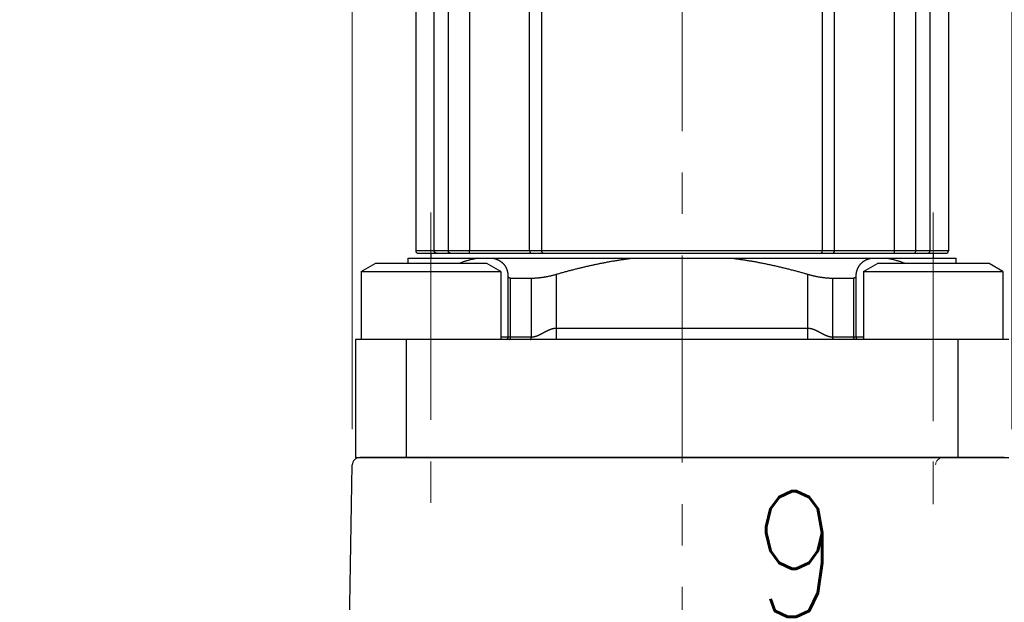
# Model space of a CAD drawing. Header units: millimetres. Extents: x 0 to 594, y 0 to 420.
# Tile 112 of 132: x 490 to 529, y 232 to 255. Entities that reach past the tile are written whole.
import ezdxf

# ---------------------------------------------------------------- set-up
doc = ezdxf.new("R2010")
doc.units = ezdxf.units.MM
doc.header["$LTSCALE"] = 0.257233
doc.linetypes.add('CENTER', pattern=[50.8, 31.75, -6.35, 6.35, -6.35])
doc.linetypes.add('DOTSX', pattern=[6.35, 3.175, -3.175])
doc.layers.add('NoLayerName_001', color=7, linetype='Continuous')
doc.styles.get("Standard").update_dxf_attribs({"font": 'txt', "bigfont": 'extfont2'})
doc.dimstyles.get("Standard").update_dxf_attribs({"dimtxt": 2.5, "dimasz": 2.5, "dimexe": 1, "dimexo": 1, "dimtad": 1, "dimdec": 3, "dimzin": 0, "dimdsep": 46, "dimtxsty": 'Standard', "dimcen": 2.5, "dimadec": 3, "dimazin": 0, "dimtfac": 0.75, "dimtdec": 3, "dimtmove": 0, "dimatfit": 3, "dimfxl": 1, "dimarcsym": 0})

# ---------------------------------------------------------------- blocks, each defined once
blk = doc.blocks.new('_OPEN30')
at = {"color": 0, "linetype": 'ByBlock', "lineweight": -2}
for p, q in [((-1, 0.267949), (0, 0)), ((0, 0), (-1, -0.267949)), ((0, 0), (-1, 0))]:
    blk.add_line(p, q, dxfattribs=at)
blk = doc.blocks.new('*D32')
at = {"layer": 'Defpoints', "color": 0}
for p in [(508.651, 270.051), (486.341, 223.952), (500.451, 223.952)]:
    blk.add_point(p, dxfattribs=at)
at = {"layer": 'NoLayerName_001', "color": 0, "linetype": 'Continuous', "lineweight": 13}
for p, q in [((507.237, 270.051), (484.927, 270.051)), ((486.341, 267.93), (486.341, 226.073)), ((499.037, 223.952), (484.927, 223.952))]:
    blk.add_line(p, q, dxfattribs=at)
at = {"layer": 'NoLayerName_001', "color": 0, "lineweight": 13, "xscale": 2.121340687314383, "yscale": 2.121340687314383, "zscale": 2.121340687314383}
for p, rotation in [((486.341, 270.051), 90), ((486.341, 223.952), 270)]:
    blk.add_blockref('_OPEN30', p, dxfattribs=dict(at, rotation=rotation))
at = {"layer": 'NoLayerName_001', "color": 0, "lineweight": 13, "insert": (482.452, 247.001), "char_height": 4.94979, "attachment_point": 5, "rotation": 90}
blk.add_mtext('\\W0.8000;４６．５', dxfattribs=at)
blk = doc.blocks.new('*D33')
at = {"layer": 'Defpoints', "color": 0}
for p in [(508.651, 270.051), (476.13, 163.952), (500.451, 163.952)]:
    blk.add_point(p, dxfattribs=at)
at = {"layer": 'NoLayerName_001', "color": 0, "linetype": 'Continuous', "lineweight": 13}
for p, q in [((507.237, 270.051), (474.716, 270.051)), ((476.13, 267.93), (476.13, 166.073)), ((499.037, 163.952), (474.716, 163.952))]:
    blk.add_line(p, q, dxfattribs=at)
at = {"layer": 'NoLayerName_001', "color": 0, "lineweight": 13, "xscale": 2.121340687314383, "yscale": 2.121340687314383, "zscale": 2.121340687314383}
for p, rotation in [((476.13, 270.051), 90), ((476.13, 163.952), 270)]:
    blk.add_blockref('_OPEN30', p, dxfattribs=dict(at, rotation=rotation))
at = {"layer": 'NoLayerName_001', "color": 0, "lineweight": 13, "insert": (472.241, 217.001), "char_height": 4.94979, "attachment_point": 5, "rotation": 90}
blk.add_mtext('\\W0.8000;１０６．５', dxfattribs=at)
blk = doc.blocks.new('*D34')
at = {"layer": 'Defpoints', "color": 0}
for p in [(525.151, 230.266), (525.151, 226.952), (516.151, 221.952)]:
    blk.add_point(p, dxfattribs=at)
at = {"layer": 'NoLayerName_001', "color": 0, "linetype": 'Continuous', "lineweight": 13}
for p, q in [((525.151, 228.366), (525.151, 231.68)), ((518.272, 230.266), (523.029, 230.266))]:
    blk.add_line(p, q, dxfattribs=at)
at = {"layer": 'NoLayerName_001', "color": 0, "lineweight": 13, "xscale": 2.121340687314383, "yscale": 2.121340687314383, "zscale": 2.121340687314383, "rotation": 180}
blk.add_blockref('_OPEN30', (516.151, 230.266), dxfattribs=at)
at = {"layer": 'NoLayerName_001', "color": 0, "lineweight": 13, "xscale": 2.121340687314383, "yscale": 2.121340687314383, "zscale": 2.121340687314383}
blk.add_blockref('_OPEN30', (525.151, 230.266), dxfattribs=at)
at = {"layer": 'NoLayerName_001', "color": 0, "lineweight": 13, "insert": (520.651, 234.155), "char_height": 4.9498, "attachment_point": 5}
blk.add_mtext('\\W0.8000;9', dxfattribs=at)
blk = doc.blocks.new('*D35')
at = {"layer": 'Defpoints', "color": 0}
for p in [(503.151, 277.576), (503.151, 237.651), (529.151, 237.651)]:
    blk.add_point(p, dxfattribs=at)
at = {"layer": 'NoLayerName_001', "color": 0, "linetype": 'Continuous', "lineweight": 13}
for p, q in [((503.151, 239.065), (503.151, 278.99)), ((529.151, 239.065), (529.151, 278.99)), ((527.029, 277.576), (505.272, 277.576))]:
    blk.add_line(p, q, dxfattribs=at)
at = {"layer": 'NoLayerName_001', "color": 0, "lineweight": 13, "xscale": 2.1213, "yscale": 2.1213, "zscale": 2.1213, "rotation": 180}
blk.add_blockref('_OPEN30', (503.151, 277.576), dxfattribs=at)
at = {"layer": 'NoLayerName_001', "color": 0, "lineweight": 13, "xscale": 2.1213, "yscale": 2.1213, "zscale": 2.1213}
blk.add_blockref('_OPEN30', (529.151, 277.576), dxfattribs=at)
at = {"layer": 'NoLayerName_001', "color": 0, "lineweight": 13, "insert": (516.151, 281.465), "char_height": 4.9497, "attachment_point": 5}
blk.add_mtext('\\W0.8000;26', dxfattribs=at)

msp = doc.modelspace()

# ---------------------------------------------------------------- linework, layer by layer
at = {"layer": 'NoLayerName_001', "color": 2, "linetype": 'CENTER', "lineweight": 13}
for p, q in [((516.1507, 272.0516), (516.1507, 221.9516)), ((506.2507, 247.6013), (506.2507, 235.9513)), ((526.0507, 247.6013), (526.0507, 235.9513)), ((526.0507, 247.5507), (526.0507, 235.9007))]:
    msp.add_line(p, q, dxfattribs=at)
at = {"layer": 'NoLayerName_001', "color": 8, "linetype": 'Continuous', "lineweight": 25}
for p, q in [((510.1359, 246.1013), (510.1359, 265.9375)), ((510.6214, 246.1013), (510.6214, 265.9375)), ((521.6801, 246.1013), (521.6801, 265.9375)), ((522.1656, 246.1013), (522.1656, 265.9375)), ((507.7737, 263.6128), (507.7737, 246.1013)), ((524.5278, 246.1013), (524.5278, 263.6128)), ((506.9318, 263.1603), (506.9318, 246.1013)), ((525.3697, 246.1013), (525.3697, 263.1603)), ((506.378, 246.1013), (506.378, 262.0821)), ((525.9235, 262.0821), (525.9235, 246.1013)), ((526.6507, 246.1013), (505.6507, 246.1013)), ((509.3893, 242.7013), (509.3893, 245.021)), ((510.2124, 242.7025), (510.2124, 245.021)), ((511.1939, 242.6013), (511.1939, 245.1728)), ((521.1076, 242.6013), (521.1076, 245.1728)), ((522.0891, 242.7013), (522.0891, 245.021)), ((522.9121, 245.021), (522.9121, 242.7013)), ((511.1939, 243.0513), (521.1076, 243.0497)), ((505.2757, 242.6013), (505.2757, 237.9513)), ((509.0007, 242.7013), (509.3011, 242.7013)), ((509.3011, 242.7013), (510.2124, 242.7025)), ((522.0891, 242.7013), (523.3007, 242.7013)), ((527.0257, 242.6013), (527.0257, 237.9513))]:
    msp.add_line(p, q, dxfattribs=at)
at = {"layer": 'NoLayerName_001', "color": 7, "linetype": 'Continuous', "lineweight": 25}
for p, q in [((505.6507, 258.6775), (505.6507, 246.1013)), ((526.6507, 258.6776), (526.6507, 246.1013)), ((505.3507, 245.8013), (526.9507, 245.8013)), ((505.3507, 245.6013), (505.3507, 245.8013)), ((505.7507, 246.0013), (526.5507, 246.0013)), ((506.2507, 246.0013), (506.2507, 245.8013)), ((526.0507, 246.0013), (526.0507, 245.8013)), ((526.9507, 245.6013), (526.9507, 245.8013)), ((503.5007, 245.2838), (504.0507, 245.6013)), ((508.4507, 245.6013), (504.0507, 245.6013)), ((509.0007, 245.2838), (508.4507, 245.6013)), ((523.3007, 245.2838), (523.8507, 245.6013)), ((528.2507, 245.6013), (523.8507, 245.6013)), ((528.8007, 245.2838), (528.2507, 245.6013)), ((503.5007, 245.2838), (509.0007, 245.2838)), ((503.5007, 245.2838), (503.5007, 242.6013)), ((509.0007, 245.2838), (509.0007, 242.6013)), ((509.3011, 242.7013), (509.3011, 245.0809)), ((509.3893, 245.021), (510.2124, 245.021)), ((522.0891, 245.021), (522.9121, 245.021)), ((523.0004, 245.0809), (523.0004, 242.7013)), ((523.3007, 245.2838), (528.8007, 245.2838)), ((523.3007, 245.2838), (523.3007, 242.6013)), ((528.8007, 245.2838), (528.8007, 242.6013)), ((503.2757, 242.6013), (503.2757, 237.9513)), ((529.0257, 242.6013), (503.2757, 242.6013)), ((503.2757, 237.9513), (529.0257, 237.9513)), ((503.4456, 237.9513), (528.8559, 237.9513)), ((528.8507, 237.9513), (503.4507, 237.9513)), ((502.9292, 225.2568), (503.1456, 237.6565))]:
    msp.add_line(p, q, dxfattribs=at)
for centre, radius, start, end in [((505.7507, 246.1013), 0.1, 180, 270), ((526.5507, 246.1013), 0.1, 270, 0), ((509.2011, 242.7013), 0.1, 270.00128, 0.00128), ((523.1004, 242.7013), 0.1, 179.99872, 269.99872), ((503.4456, 237.6513), 0.3, 90, 179)]:
    msp.add_arc(centre, radius, start, end, dxfattribs=at)
at = {"layer": 'NoLayerName_001', "color": 8, "linetype": 'Continuous', "lineweight": 25}
for centre, start, end in [((510.2358, 246.1013), 179.97872, 270.01426), ((522.0656, 246.1013), 269.98574, 0.02128)]:
    msp.add_arc(centre, 0.1, start, end, dxfattribs=at)
at = {"layer": 'NoLayerName_001', "color": 1, "linetype": 'DOTSX', "lineweight": 13}
msp.add_arc((526.4456, 237.6513), 0.3, 90, 179, dxfattribs=at)
at = {"layer": 'NoLayerName_001', "color": 8, "linetype": 'Continuous', "lineweight": 25}
for points, knots in [([(506.4689, 246.0013), (506.467, 246.0014), (506.463, 246.0014), (506.4571, 246.0021), (506.4512, 246.0032), (506.4454, 246.0047), (506.4398, 246.0066), (506.4343, 246.0088), (506.4289, 246.0114), (506.4238, 246.0144), (506.4188, 246.0177), (506.4141, 246.0214), (506.4097, 246.0253), (506.4055, 246.0296), (506.4015, 246.0341), (506.3979, 246.0389), (506.3945, 246.0439), (506.3915, 246.0492), (506.3887, 246.0546), (506.3862, 246.0601), (506.3841, 246.0658), (506.3822, 246.0716), (506.3807, 246.0775), (506.3795, 246.0834), (506.3787, 246.0894), (506.3781, 246.0953), (506.3781, 246.0993), (506.378, 246.1013)], [0, 0, 0, 0, 0.0059204, 0.01186169, 0.0178195, 0.02378731, 0.02975713, 0.03572013, 0.04167, 0.04761151, 0.05355165, 0.05949668, 0.06545236, 0.07142414, 0.0774171, 0.08343377, 0.08947355, 0.09553366, 0.10160956, 0.10769524, 0.11378361, 0.1198668, 0.12593649, 0.13198422, 0.13800168, 0.14398107, 0.1499154, 0.1499154, 0.1499154, 0.1499154]), ([(507.0176, 246.0013), (507.0156, 246.0014), (507.0118, 246.0014), (507.006, 246.0022), (507.0003, 246.0033), (506.9947, 246.0049), (506.9892, 246.0069), (506.9839, 246.0093), (506.9788, 246.012), (506.9739, 246.0151), (506.9693, 246.0186), (506.9648, 246.0223), (506.9607, 246.0264), (506.9568, 246.0307), (506.9531, 246.0352), (506.9498, 246.04), (506.9467, 246.045), (506.9439, 246.0502), (506.9414, 246.0556), (506.9391, 246.0611), (506.9372, 246.0667), (506.9355, 246.0723), (506.9342, 246.0781), (506.9331, 246.0839), (506.9324, 246.0897), (506.9319, 246.0955), (506.9319, 246.0994), (506.9318, 246.1013)], [0, 0, 0, 0, 0.00577, 0.01156307, 0.01737467, 0.02319712, 0.02902059, 0.03483398, 0.04063164, 0.04642158, 0.05221194, 0.0580088, 0.06381649, 0.06963784, 0.07547501, 0.08133055, 0.08720518, 0.09309747, 0.09900424, 0.10492079, 0.11084117, 0.11675851, 0.12266521, 0.12855325, 0.13441438, 0.14024038, 0.14602334, 0.14602334, 0.14602334, 0.14602334]), ([(507.7753, 246.0013), (507.7752, 246.0019), (507.775, 246.0031), (507.7749, 246.0049), (507.7748, 246.0067), (507.7747, 246.0085), (507.7746, 246.0103), (507.7746, 246.0121), (507.7745, 246.014), (507.7745, 246.017), (507.7744, 246.0213), (507.7743, 246.0261), (507.7742, 246.0304), (507.7741, 246.0346), (507.7741, 246.0401), (507.774, 246.0473), (507.7739, 246.0558), (507.7738, 246.0655), (507.7738, 246.0758), (507.7737, 246.0873), (507.7737, 246.0958), (507.7737, 246.1007), (507.7737, 246.1013)], [0, 0, 0, 0, 0.00182946, 0.00360138, 0.00547013, 0.00727439, 0.00907346, 0.01088559, 0.01270702, 0.01453382, 0.02001037, 0.02546518, 0.02909785, 0.03273293, 0.03819014, 0.04546926, 0.05456506, 0.06365912, 0.07457288, 0.08548741, 0.0982211, 0.10004015, 0.10004015, 0.10004015, 0.10004015]), ([(510.6728, 246.0013), (510.6715, 246.0014), (510.6688, 246.0015), (510.6648, 246.0025), (510.661, 246.004), (510.6573, 246.006), (510.6539, 246.0083), (510.6507, 246.0109), (510.6478, 246.0138), (510.6451, 246.0169), (510.6426, 246.0201), (510.6404, 246.0235), (510.6383, 246.027), (510.6364, 246.0306), (510.6347, 246.0343), (510.633, 246.038), (510.6315, 246.0417), (510.6301, 246.0455), (510.6289, 246.0494), (510.6277, 246.0533), (510.6267, 246.0572), (510.6257, 246.0611), (510.6249, 246.0651), (510.6241, 246.0691), (510.6235, 246.0731), (510.6229, 246.0771), (510.6224, 246.0811), (510.6221, 246.0851), (510.6218, 246.0892), (510.6216, 246.0932), (510.6214, 246.0973), (510.6214, 246.0999), (510.6214, 246.1013)], [0, 0, 0, 0, 0.00403818, 0.00811031, 0.0122319, 0.01638923, 0.02054735, 0.02466384, 0.02874268, 0.03280585, 0.03686729, 0.04093343, 0.04500426, 0.04907426, 0.05313626, 0.05719129, 0.06124216, 0.06529102, 0.06933942, 0.07338828, 0.07743799, 0.08148841, 0.08553896, 0.08958926, 0.09363936, 0.09768922, 0.10173871, 0.10578757, 0.10983546, 0.11388192, 0.11792645, 0.12196841, 0.12196841, 0.12196841, 0.12196841]), ([(521.6287, 246.0013), (521.63, 246.0014), (521.6327, 246.0015), (521.6367, 246.0025), (521.6405, 246.004), (521.6442, 246.006), (521.6476, 246.0083), (521.6508, 246.0109), (521.6537, 246.0138), (521.6564, 246.0169), (521.6589, 246.0201), (521.6611, 246.0235), (521.6632, 246.027), (521.6651, 246.0306), (521.6668, 246.0343), (521.6685, 246.038), (521.67, 246.0417), (521.6714, 246.0455), (521.6726, 246.0494), (521.6738, 246.0533), (521.6748, 246.0572), (521.6758, 246.0611), (521.6766, 246.0651), (521.6773, 246.0691), (521.678, 246.0731), (521.6786, 246.0771), (521.679, 246.0811), (521.6794, 246.0851), (521.6797, 246.0892), (521.6799, 246.0932), (521.6801, 246.0973), (521.6801, 246.0999), (521.6801, 246.1013)], [0, 0, 0, 0, 0.00403818, 0.00811031, 0.0122319, 0.01638923, 0.02054735, 0.02466384, 0.02874268, 0.03280585, 0.03686729, 0.04093343, 0.04500426, 0.04907426, 0.05313626, 0.05719129, 0.06124216, 0.06529102, 0.06933942, 0.07338828, 0.07743799, 0.08148841, 0.08553896, 0.08958926, 0.09363936, 0.09768922, 0.10173871, 0.10578757, 0.10983546, 0.11388192, 0.11792645, 0.12196841, 0.12196841, 0.12196841, 0.12196841]), ([(524.5262, 246.0013), (524.5263, 246.0019), (524.5265, 246.0031), (524.5266, 246.0049), (524.5267, 246.0067), (524.5268, 246.0085), (524.5269, 246.0103), (524.5269, 246.0121), (524.527, 246.014), (524.527, 246.017), (524.5271, 246.0213), (524.5272, 246.0261), (524.5273, 246.0304), (524.5274, 246.0346), (524.5274, 246.0401), (524.5275, 246.0473), (524.5276, 246.0558), (524.5277, 246.0655), (524.5277, 246.0758), (524.5277, 246.0873), (524.5278, 246.0958), (524.5278, 246.1007), (524.5278, 246.1013)], [0, 0, 0, 0, 0.00182946, 0.00360138, 0.00547013, 0.00727439, 0.00907346, 0.01088559, 0.01270702, 0.01453382, 0.02001037, 0.02546518, 0.02909785, 0.03273293, 0.03819014, 0.04546926, 0.05456506, 0.06365912, 0.07457288, 0.08548741, 0.0982211, 0.10004015, 0.10004015, 0.10004015, 0.10004015]), ([(525.2839, 246.0013), (525.2859, 246.0014), (525.2897, 246.0014), (525.2955, 246.0022), (525.3012, 246.0033), (525.3068, 246.0049), (525.3122, 246.0069), (525.3176, 246.0093), (525.3227, 246.012), (525.3276, 246.0151), (525.3322, 246.0186), (525.3367, 246.0223), (525.3408, 246.0264), (525.3447, 246.0307), (525.3484, 246.0352), (525.3517, 246.04), (525.3548, 246.045), (525.3576, 246.0502), (525.3601, 246.0556), (525.3624, 246.0611), (525.3643, 246.0667), (525.366, 246.0723), (525.3673, 246.0781), (525.3684, 246.0839), (525.3691, 246.0897), (525.3696, 246.0955), (525.3696, 246.0994), (525.3697, 246.1013)], [0, 0, 0, 0, 0.00577, 0.01156307, 0.01737467, 0.02319712, 0.02902059, 0.03483398, 0.04063164, 0.04642158, 0.05221194, 0.0580088, 0.06381649, 0.06963784, 0.07547501, 0.08133055, 0.08720518, 0.09309747, 0.09900424, 0.10492079, 0.11084117, 0.11675851, 0.12266521, 0.12855325, 0.13441438, 0.14024038, 0.14602334, 0.14602334, 0.14602334, 0.14602334]), ([(525.8326, 246.0013), (525.8345, 246.0014), (525.8385, 246.0014), (525.8444, 246.0021), (525.8503, 246.0032), (525.856, 246.0047), (525.8617, 246.0066), (525.8672, 246.0088), (525.8726, 246.0114), (525.8777, 246.0144), (525.8827, 246.0177), (525.8874, 246.0214), (525.8918, 246.0253), (525.896, 246.0296), (525.9, 246.0341), (525.9036, 246.0389), (525.907, 246.0439), (525.91, 246.0492), (525.9128, 246.0546), (525.9153, 246.0601), (525.9174, 246.0658), (525.9193, 246.0716), (525.9208, 246.0775), (525.922, 246.0834), (525.9228, 246.0894), (525.9234, 246.0953), (525.9234, 246.0993), (525.9235, 246.1013)], [0, 0, 0, 0, 0.0059204, 0.01186169, 0.0178195, 0.02378731, 0.02975713, 0.03572013, 0.04167, 0.04761151, 0.05355165, 0.05949668, 0.06545236, 0.07142414, 0.0774171, 0.08343377, 0.08947355, 0.09553366, 0.10160956, 0.10769524, 0.11378361, 0.1198668, 0.12593649, 0.13198422, 0.13800168, 0.14398107, 0.1499154, 0.1499154, 0.1499154, 0.1499154]), ([(510.2124, 242.7025), (510.2202, 242.7027), (510.2357, 242.7028), (510.259, 242.7047), (510.2823, 242.7075), (510.3054, 242.7114), (510.3284, 242.7161), (510.3512, 242.7218), (510.3739, 242.7282), (510.3964, 242.7353), (510.4187, 242.743), (510.4408, 242.7513), (510.4626, 242.76), (510.4841, 242.7692), (510.5055, 242.7787), (510.5266, 242.7886), (510.5476, 242.7987), (510.5685, 242.8091), (510.5893, 242.8197), (510.61, 242.8305), (510.6306, 242.8414), (510.6718, 242.8634), (510.7128, 242.8858), (510.754, 242.9078), (510.7747, 242.9187), (510.7954, 242.9294), (510.8162, 242.94), (510.8371, 242.9504), (510.8582, 242.9605), (510.8793, 242.9704), (510.9007, 242.9799), (510.9222, 242.9891), (510.9438, 242.9978), (510.9657, 243.0061), (510.9877, 243.0139), (511.0099, 243.0211), (511.0323, 243.0277), (511.055, 243.0336), (511.0778, 243.0388), (511.1008, 243.0433), (511.1163, 243.0454), (511.124, 243.0466)], [0, 0, 0, 0, 0.02333968, 0.04669016, 0.07007615, 0.09351197, 0.11700242, 0.14054363, 0.16412398, 0.18772489, 0.21132164, 0.23488408, 0.2583783, 0.28179538, 0.30515706, 0.32848423, 0.35179536, 0.37510677, 0.39843121, 0.42177007, 0.44512019, 0.46847771, 0.56190012, 0.5852466, 0.60859184, 0.63193813, 0.65528836, 0.67864255, 0.70199774, 0.72535222, 0.74870601, 0.77206105, 0.79542079, 0.81878386, 0.84214751, 0.86551268, 0.88888452, 0.91227277, 0.9356876, 0.95911553, 0.98253729, 0.98253729, 0.98253729, 0.98253729]), ([(511.124, 243.0466), (511.1318, 243.0474), (511.1472, 243.0494), (511.1706, 243.051), (511.1862, 243.0511), (511.1939, 243.0513)], [0, 0, 0, 0, 0.02340265, 0.046780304, 0.070134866, 0.070134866, 0.070134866, 0.070134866]), ([(521.1076, 243.0497), (521.1153, 243.0495), (521.1309, 243.0494), (521.1542, 243.0477), (521.1775, 243.0451), (521.2006, 243.0415), (521.2236, 243.037), (521.2465, 243.0318), (521.2691, 243.0257), (521.2915, 243.019), (521.3136, 243.0117), (521.3356, 243.0038), (521.3574, 242.9954), (521.379, 242.9865), (521.4005, 242.9773), (521.4217, 242.9676), (521.4429, 242.9577), (521.4639, 242.9475), (521.4847, 242.937), (521.5055, 242.9264), (521.5262, 242.9156), (521.5469, 242.9047), (521.588, 242.8827), (521.6291, 242.8604), (521.6703, 242.8385), (521.691, 242.8277), (521.7118, 242.817), (521.7326, 242.8065), (521.7535, 242.7962), (521.7746, 242.7862), (521.7958, 242.7765), (521.8172, 242.7671), (521.8388, 242.758), (521.8606, 242.7494), (521.8827, 242.7413), (521.905, 242.7337), (521.9275, 242.7267), (521.9502, 242.7203), (521.9731, 242.7148), (521.9961, 242.71), (522.0116, 242.7077), (522.0193, 242.7064)], [0, 0, 0, 0, 0.02335076, 0.0467256, 0.07012624, 0.09354642, 0.11697261, 0.14038483, 0.16376929, 0.18713691, 0.21049799, 0.23385784, 0.25721729, 0.2805732, 0.30392393, 0.32727311, 0.3506228, 0.37397314, 0.39732255, 0.42066821, 0.44401009, 0.46735096, 0.49069304, 0.58409848, 0.60745201, 0.63079812, 0.65413299, 0.67745357, 0.70076134, 0.72406899, 0.74739261, 0.77075028, 0.79416226, 0.81764939, 0.8412027, 0.86478905, 0.88837906, 0.91194865, 0.93547977, 0.95896116, 0.98238921, 0.98238921, 0.98238921, 0.98238921]), ([(509.3335, 242.6013), (509.3348, 242.6014), (509.3376, 242.6015), (509.3417, 242.6024), (509.3457, 242.6037), (509.3495, 242.6055), (509.3532, 242.6077), (509.3566, 242.6101), (509.3598, 242.6129), (509.3627, 242.6159), (509.3654, 242.619), (509.3679, 242.6224), (509.3702, 242.6258), (509.3724, 242.6294), (509.3743, 242.6331), (509.3762, 242.6368), (509.3779, 242.6406), (509.3794, 242.6444), (509.3809, 242.6483), (509.3822, 242.6523), (509.3834, 242.6562), (509.3844, 242.6602), (509.3854, 242.6643), (509.3862, 242.6683), (509.387, 242.6724), (509.3876, 242.6765), (509.3882, 242.6806), (509.3886, 242.6847), (509.3889, 242.6889), (509.3892, 242.693), (509.3893, 242.6972), (509.3893, 242.6999), (509.3893, 242.7013)], [0, 0, 0, 0, 0.00413911, 0.00830842, 0.01251632, 0.01675238, 0.02099215, 0.02520282, 0.02937869, 0.03353967, 0.03769937, 0.04186442, 0.0460353, 0.05020721, 0.05437182, 0.05852747, 0.06267742, 0.06682431, 0.07097007, 0.07511596, 0.07926263, 0.08341014, 0.08755798, 0.09170569, 0.09585332, 0.10000087, 0.10414813, 0.10829479, 0.11244038, 0.11658427, 0.12072575, 0.12486397, 0.12486397, 0.12486397, 0.12486397]), ([(510.1627, 242.6013), (510.1639, 242.6014), (510.1662, 242.6014), (510.1696, 242.6023), (510.173, 242.6035), (510.1761, 242.6051), (510.1792, 242.607), (510.182, 242.6091), (510.1846, 242.6115), (510.187, 242.614), (510.1891, 242.6167), (510.1912, 242.6195), (510.1931, 242.6224), (510.1949, 242.6254), (510.1966, 242.6284), (510.1982, 242.6315), (510.1996, 242.6347), (510.201, 242.6379), (510.2023, 242.6411), (510.2034, 242.6444), (510.2045, 242.6477), (510.2055, 242.651), (510.2064, 242.6543), (510.2073, 242.6577), (510.2081, 242.6611), (510.2088, 242.6645), (510.2094, 242.6679), (510.21, 242.6714), (510.2105, 242.6748), (510.211, 242.6782), (510.2113, 242.6817), (510.2117, 242.6851), (510.2119, 242.6886), (510.2121, 242.6921), (510.2123, 242.6955), (510.2124, 242.699), (510.2124, 242.7013), (510.2124, 242.7025)], [0, 0, 0, 0, 0.00346627, 0.00696127, 0.0104963, 0.01406285, 0.01763764, 0.02118704, 0.02468669, 0.02815563, 0.03161392, 0.03507343, 0.03853836, 0.04200844, 0.04548178, 0.04895522, 0.0524264, 0.05589666, 0.05936746, 0.06283979, 0.06631418, 0.06979076, 0.07326927, 0.07674907, 0.0802292, 0.08370838, 0.08718566, 0.09066119, 0.09413522, 0.09760796, 0.10107957, 0.10455018, 0.10801985, 0.11148864, 0.11495654, 0.11842352, 0.12188949, 0.12188949, 0.12188949, 0.12188949]), ([(522.0193, 242.7064), (522.027, 242.7055), (522.0425, 242.7034), (522.0658, 242.7016), (522.0813, 242.7015), (522.0891, 242.7013)], [0, 0, 0, 0, 0.023379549, 0.046724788, 0.070060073, 0.070060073, 0.070060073, 0.070060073]), ([(522.1382, 242.6013), (522.137, 242.6014), (522.1347, 242.6014), (522.1313, 242.6021), (522.128, 242.6032), (522.1248, 242.6048), (522.1218, 242.6066), (522.119, 242.6087), (522.1164, 242.6111), (522.114, 242.6136), (522.1118, 242.6162), (522.1098, 242.619), (522.1079, 242.6219), (522.1061, 242.6248), (522.1044, 242.6278), (522.1029, 242.6309), (522.1014, 242.634), (522.1001, 242.6372), (522.0988, 242.6404), (522.0977, 242.6436), (522.0966, 242.6469), (522.0956, 242.6502), (522.0947, 242.6535), (522.0939, 242.6569), (522.0932, 242.6603), (522.0925, 242.6636), (522.0919, 242.667), (522.0913, 242.6704), (522.0908, 242.6738), (522.0904, 242.6773), (522.09, 242.6807), (522.0897, 242.6841), (522.0895, 242.6875), (522.0893, 242.691), (522.0892, 242.6944), (522.0891, 242.6979), (522.0891, 242.7001), (522.0891, 242.7013)], [0, 0, 0, 0, 0.00343752, 0.00690556, 0.01041541, 0.01395752, 0.0175071, 0.02102881, 0.02449886, 0.02793828, 0.03136764, 0.03479858, 0.03823484, 0.04167612, 0.0451205, 0.04856477, 0.05200673, 0.05544785, 0.05888963, 0.06233305, 0.06577866, 0.06922657, 0.07267648, 0.07612772, 0.07957928, 0.08302983, 0.08647839, 0.08992513, 0.0933703, 0.09681411, 0.10025673, 0.1036983, 0.1071389, 0.11057858, 0.11401735, 0.1174552, 0.12089206, 0.12089206, 0.12089206, 0.12089206]), ([(522.968, 242.6013), (522.9666, 242.6014), (522.9639, 242.6015), (522.9598, 242.6024), (522.9558, 242.6037), (522.952, 242.6055), (522.9483, 242.6077), (522.9449, 242.6101), (522.9417, 242.6129), (522.9388, 242.6159), (522.9361, 242.619), (522.9336, 242.6224), (522.9313, 242.6258), (522.9291, 242.6294), (522.9272, 242.6331), (522.9253, 242.6368), (522.9236, 242.6406), (522.922, 242.6444), (522.9206, 242.6483), (522.9193, 242.6523), (522.9181, 242.6562), (522.9171, 242.6602), (522.9161, 242.6643), (522.9152, 242.6683), (522.9145, 242.6724), (522.9139, 242.6765), (522.9133, 242.6806), (522.9129, 242.6847), (522.9126, 242.6889), (522.9123, 242.693), (522.9122, 242.6972), (522.9122, 242.6999), (522.9121, 242.7013)], [0, 0, 0, 0, 0.00413911, 0.00830842, 0.01251632, 0.01675238, 0.02099215, 0.02520282, 0.0293787, 0.03353967, 0.03769937, 0.04186442, 0.0460353, 0.05020721, 0.05437182, 0.05852747, 0.06267742, 0.06682431, 0.07097006, 0.07511596, 0.07926263, 0.08341013, 0.08755798, 0.09170569, 0.09585332, 0.10000086, 0.10414813, 0.10829479, 0.11244037, 0.11658427, 0.12072575, 0.12486397, 0.12486397, 0.12486397, 0.12486397])]:
    msp.add_open_spline(points, degree=3, knots=knots, dxfattribs=at)
at = {"layer": 'NoLayerName_001', "color": 7, "linetype": 'Continuous', "lineweight": 25}
for points, knots in [([(508.0971, 245.8013), (508.0755, 245.7978), (508.0324, 245.7911), (507.9681, 245.7788), (507.904, 245.7652), (507.8402, 245.7503), (507.7766, 245.7341), (507.7134, 245.7168), (507.6505, 245.6984), (507.5879, 245.679), (507.5257, 245.6586), (507.4637, 245.6374), (507.4099, 245.6182), (507.3769, 245.6059), (507.3644, 245.6013)], [0, 0, 0, 0, 0.06547203, 0.13096058, 0.19647138, 0.26200409, 0.32755272, 0.39310605, 0.45864806, 0.52416761, 0.58967079, 0.65516432, 0.72065302, 0.76085834, 0.76085834, 0.76085834, 0.76085834]), ([(508.73, 245.7899), (508.7216, 245.7919), (508.7048, 245.7961), (508.6878, 245.7995), (508.6793, 245.8013)], [0, 0, 0, 0, 0.02602599, 0.05199881, 0.05199881, 0.05199881, 0.05199881]), ([(509.3011, 245.0809), (509.3009, 245.0896), (509.3005, 245.1069), (509.2989, 245.1329), (509.2967, 245.1588), (509.2937, 245.1847), (509.29, 245.2105), (509.2854, 245.2362), (509.28, 245.2617), (509.2738, 245.2869), (509.2668, 245.312), (509.2588, 245.3368), (509.25, 245.3612), (509.2402, 245.3853), (509.2296, 245.409), (509.218, 245.4322), (509.2056, 245.455), (509.1922, 245.4773), (509.178, 245.4991), (509.1629, 245.5202), (509.147, 245.5407), (509.1302, 245.5606), (509.1126, 245.5797), (509.0943, 245.5982), (509.0753, 245.6159), (509.0556, 245.6328), (509.0353, 245.649), (509.0143, 245.6643), (508.9928, 245.6789), (508.9708, 245.6927), (508.9483, 245.7058), (508.9254, 245.718), (508.902, 245.7295), (508.8783, 245.7403), (508.8542, 245.7503), (508.8298, 245.7596), (508.8052, 245.7682), (508.7803, 245.7761), (508.7553, 245.7835), (508.7384, 245.7877), (508.73, 245.7899)], [0, 0, 0, 0, 0.02596954, 0.05198626, 0.07803425, 0.10409944, 0.13016979, 0.15623549, 0.18228914, 0.20832598, 0.23434406, 0.26034444, 0.28632966, 0.31230228, 0.33826665, 0.36422925, 0.39019786, 0.41617316, 0.44215189, 0.46813166, 0.49411127, 0.52009097, 0.54607134, 0.57205149, 0.59802903, 0.62400041, 0.64996628, 0.67593402, 0.70190924, 0.72789513, 0.75389267, 0.77990374, 0.8059329, 0.8319822, 0.85805076, 0.884135, 0.91022879, 0.93632362, 0.96240883, 0.98847171, 0.98847171, 0.98847171, 0.98847171]), ([(511.1939, 245.1728), (511.2422, 245.1868), (511.3387, 245.2148), (511.4838, 245.2556), (511.6292, 245.2955), (511.7749, 245.3343), (511.9208, 245.3721), (512.067, 245.4089), (512.2135, 245.4446), (512.3602, 245.4792), (512.5072, 245.5127), (512.6545, 245.5451), (512.802, 245.5763), (512.9498, 245.6063), (513.0978, 245.6351), (513.246, 245.6627), (513.3945, 245.6891), (513.5431, 245.7142), (513.692, 245.738), (513.8411, 245.7605), (513.9903, 245.7818), (514.09, 245.7947), (514.1398, 245.8013)], [0, 0, 0, 0, 0.1507273, 0.3014637, 0.4522074, 0.6029568, 0.7537107, 0.9044686, 1.0552303, 1.205996, 1.3567664, 1.5075429, 1.658326, 1.809113, 1.9599001, 2.1106843, 2.261463, 2.412234, 2.5629955, 2.7137462, 2.8644855, 3.015213, 3.015213, 3.015213, 3.015213]), ([(518.1617, 245.8013), (518.2115, 245.7947), (518.3112, 245.7818), (518.4604, 245.7605), (518.6095, 245.738), (518.7584, 245.7142), (518.907, 245.6891), (519.0555, 245.6627), (519.2037, 245.6351), (519.3517, 245.6063), (519.4995, 245.5763), (519.647, 245.5451), (519.7943, 245.5127), (519.9413, 245.4792), (520.088, 245.4446), (520.2345, 245.4089), (520.3807, 245.3721), (520.5266, 245.3343), (520.6723, 245.2955), (520.8177, 245.2556), (520.9628, 245.2148), (521.0593, 245.1868), (521.1076, 245.1728)], [0, 0, 0, 0, 0.1507275, 0.3014668, 0.4522175, 0.602979, 0.75375, 0.9045287, 1.0553129, 1.2061, 1.356887, 1.5076701, 1.6584466, 1.809217, 1.9599827, 2.1107444, 2.2615023, 2.4122562, 2.5630056, 2.7137492, 2.8644857, 3.015213, 3.015213, 3.015213, 3.015213]), ([(523.6222, 245.8013), (523.6137, 245.7995), (523.5967, 245.7961), (523.5714, 245.79), (523.5462, 245.7834), (523.5212, 245.7762), (523.4963, 245.7682), (523.4717, 245.7596), (523.4473, 245.7503), (523.4232, 245.7403), (523.3995, 245.7295), (523.3761, 245.718), (523.3532, 245.7058), (523.3307, 245.6927), (523.3087, 245.6789), (523.2872, 245.6643), (523.2662, 245.649), (523.2459, 245.6328), (523.2262, 245.6159), (523.2072, 245.5982), (523.1889, 245.5797), (523.1713, 245.5606), (523.1545, 245.5407), (523.1386, 245.5202), (523.1235, 245.4991), (523.1092, 245.4773), (523.0959, 245.455), (523.0834, 245.4322), (523.0719, 245.409), (523.0613, 245.3853), (523.0515, 245.3612), (523.0427, 245.3368), (523.0347, 245.312), (523.0277, 245.2869), (523.0214, 245.2617), (523.0161, 245.2362), (523.0115, 245.2105), (523.0078, 245.1847), (523.0047, 245.1588), (523.0034, 245.1415), (523.0027, 245.1328)], [0, 0, 0, 0, 0.02597282, 0.0519988, 0.07806168, 0.10414688, 0.13024171, 0.15633549, 0.18241973, 0.20848829, 0.23453759, 0.26056675, 0.28657781, 0.31257535, 0.33856125, 0.36453646, 0.3905042, 0.41647007, 0.44244144, 0.46841897, 0.49439912, 0.52037949, 0.54635919, 0.5723388, 0.59831858, 0.6242973, 0.6502726, 0.67624119, 0.70220379, 0.72816816, 0.75414078, 0.78012601, 0.80612641, 0.8321445, 0.85818135, 0.88423502, 0.91030073, 0.93637108, 0.96243627, 0.98848426, 0.98848426, 0.98848426, 0.98848426]), ([(524.9371, 245.6013), (524.9246, 245.6059), (524.8915, 245.6182), (524.8378, 245.6374), (524.7758, 245.6586), (524.7136, 245.679), (524.651, 245.6984), (524.5881, 245.7168), (524.5249, 245.7341), (524.4613, 245.7503), (524.3975, 245.7652), (524.3334, 245.7788), (524.2691, 245.7911), (524.2259, 245.7978), (524.2044, 245.8013)], [0, 0, 0, 0, 0.04020538, 0.10569408, 0.17118762, 0.2366908, 0.30221034, 0.36775236, 0.43330569, 0.49885432, 0.56438703, 0.62989783, 0.69538637, 0.7608584, 0.7608584, 0.7608584, 0.7608584]), ([(509.3893, 245.021), (509.388, 245.021), (509.3854, 245.021), (509.3814, 245.0211), (509.3775, 245.0214), (509.3735, 245.0217), (509.3696, 245.0221), (509.3656, 245.0226), (509.3617, 245.0232), (509.3578, 245.0239), (509.3539, 245.0248), (509.3501, 245.0257), (509.3462, 245.0268), (509.3424, 245.0281), (509.3387, 245.0295), (509.3351, 245.0311), (509.3315, 245.0329), (509.328, 245.0348), (509.3247, 245.037), (509.3215, 245.0394), (509.3184, 245.0419), (509.3156, 245.0447), (509.3129, 245.0477), (509.3105, 245.0509), (509.3083, 245.0542), (509.3064, 245.0577), (509.3048, 245.0614), (509.3035, 245.0652), (509.3025, 245.069), (509.3017, 245.073), (509.3012, 245.0769), (509.3012, 245.0796), (509.3011, 245.0809)], [0, 0, 0, 0, 0.00395956, 0.00792234, 0.01188717, 0.01585324, 0.01982016, 0.02378801, 0.02775733, 0.0317292, 0.03570522, 0.03968756, 0.04367577, 0.04766471, 0.0516503, 0.05563047, 0.05960536, 0.06357763, 0.06755268, 0.07153844, 0.07553523, 0.07953555, 0.08353357, 0.08752592, 0.09151234, 0.0954962, 0.09948371, 0.10347777, 0.1074767, 0.11147517, 0.1154649, 0.11943534, 0.11943534, 0.11943534, 0.11943534]), ([(510.2124, 245.021), (510.229, 245.0212), (510.2622, 245.0212), (510.312, 245.0227), (510.3617, 245.0249), (510.4114, 245.028), (510.4611, 245.0319), (510.5107, 245.0366), (510.5603, 245.042), (510.6098, 245.0482), (510.6592, 245.0551), (510.7084, 245.0627), (510.7576, 245.0709), (510.8066, 245.0797), (510.8556, 245.0892), (510.9043, 245.0994), (510.953, 245.1101), (511.0015, 245.1215), (511.0499, 245.1334), (511.098, 245.146), (511.1461, 245.159), (511.178, 245.1683), (511.1939, 245.1728)], [0, 0, 0, 0, 0.04978426, 0.09957807, 0.14938416, 0.19920384, 0.24903702, 0.29888227, 0.34873689, 0.39859694, 0.44845735, 0.49831197, 0.54815712, 0.5979939, 0.64782348, 0.69764673, 0.74746417, 0.79727603, 0.84708219, 0.89688226, 0.94667554, 0.99646104, 0.99646104, 0.99646104, 0.99646104]), ([(521.1076, 245.1728), (521.1235, 245.1683), (521.1554, 245.159), (521.2034, 245.146), (521.2516, 245.1334), (521.3, 245.1215), (521.3485, 245.1101), (521.3971, 245.0994), (521.4459, 245.0892), (521.4948, 245.0797), (521.5439, 245.0709), (521.5931, 245.0627), (521.6423, 245.0551), (521.6917, 245.0482), (521.7412, 245.042), (521.7907, 245.0366), (521.8404, 245.0319), (521.8901, 245.028), (521.9398, 245.0249), (521.9895, 245.0227), (522.0393, 245.0212), (522.0725, 245.0212), (522.0891, 245.021)], [0, 0, 0, 0, 0.0497855, 0.09957878, 0.14937885, 0.19918501, 0.24899686, 0.29881431, 0.34863756, 0.39846714, 0.44830391, 0.49814907, 0.54800368, 0.59786409, 0.64772415, 0.69757876, 0.74742401, 0.79725719, 0.84707687, 0.89688296, 0.94667677, 0.99646103, 0.99646103, 0.99646103, 0.99646103]), ([(523.0004, 245.0809), (523.0003, 245.0796), (523.0002, 245.0769), (522.9998, 245.073), (522.999, 245.069), (522.998, 245.0652), (522.9967, 245.0614), (522.9951, 245.0577), (522.9932, 245.0542), (522.991, 245.0509), (522.9886, 245.0477), (522.9859, 245.0447), (522.9831, 245.0419), (522.98, 245.0394), (522.9768, 245.037), (522.9735, 245.0348), (522.97, 245.0329), (522.9664, 245.0311), (522.9628, 245.0295), (522.9591, 245.0281), (522.9553, 245.0268), (522.9514, 245.0257), (522.9476, 245.0248), (522.9437, 245.0239), (522.9398, 245.0232), (522.9359, 245.0226), (522.9319, 245.0221), (522.928, 245.0217), (522.924, 245.0214), (522.9201, 245.0211), (522.9161, 245.021), (522.9135, 245.021), (522.9121, 245.021)], [0, 0, 0, 0, 0.00397044, 0.00796017, 0.01195864, 0.01595757, 0.01995163, 0.02393914, 0.027923, 0.03190942, 0.03590177, 0.03989979, 0.04390011, 0.0478969, 0.05188266, 0.05585771, 0.05982998, 0.06380487, 0.06778504, 0.07177063, 0.07575957, 0.07974778, 0.08373012, 0.08770614, 0.09167801, 0.09564733, 0.09961518, 0.1035821, 0.10754817, 0.111513, 0.11547578, 0.11943534, 0.11943534, 0.11943534, 0.11943534]), ([(523.0027, 245.1328), (523.0022, 245.1242), (523.0009, 245.1069), (523.0006, 245.0896), (523.0004, 245.0809)], [0, 0, 0, 0, 0.026016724, 0.051986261, 0.051986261, 0.051986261, 0.051986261])]:
    msp.add_open_spline(points, degree=3, knots=knots, dxfattribs=at)

# ---------------------------------------------------------------- dimensions: what is measured, and where the dimension line sits
at = {"layer": 'NoLayerName_001', "color": 3, "linetype": 'Continuous', "lineweight": 13}
for base, p1, p2, angle, text, override, picture, middle in [((503.1507, 277.576), (529.1507, 237.6513), (503.1507, 237.6513), 180, '\\W0.8000;<>', {"dimtxt": 4.9497, "dimasz": 2.1213, "dimexe": 1.4142, "dimexo": 1.4142, "dimgap": 1.4142, "dimzin": 8, "dimblk": 'OPEN30', "dimclrd": 0, "dimclre": 0, "dimclrt": 0, "dimtp": 0, "dimtm": 0, "dimlwd": 13, "dimlwe": 13}, '*D35', (516.1507, 277.576)), ((476.13, 163.9516), (508.6507, 270.0513), (500.4507, 163.9516), 270, '\\W0.8000;１０６．５', {"dimtxt": 4.949795, "dimasz": 2.121341, "dimexe": 1.414227, "dimexo": 1.414227, "dimgap": 1.414227, "dimzin": 8, "dimblk": 'OPEN30', "dimclrd": 0, "dimclre": 0, "dimclrt": 0, "dimtp": 0, "dimtm": 0, "dimlwd": 13, "dimlwe": 13}, '*D33', (476.13, 217.0014)), ((486.3412, 223.9516), (508.6507, 270.0513), (500.4507, 223.9516), 270, '\\W0.8000;４６．５', {"dimtxt": 4.949795, "dimasz": 2.121341, "dimexe": 1.414227, "dimexo": 1.414227, "dimgap": 1.414227, "dimzin": 8, "dimblk": 'OPEN30', "dimclrd": 0, "dimclre": 0, "dimclrt": 0, "dimtp": 0, "dimtm": 0, "dimlwd": 13, "dimlwe": 13}, '*D32', (486.3412, 247.0014))]:
    dim = msp.add_linear_dim(base=base, p1=p1, p2=p2, angle=angle, text=text, dimstyle='Standard', override=override, dxfattribs=at)
    dim.commit()
    dim.dimension.update_dxf_attribs({"geometry": picture, "text_midpoint": middle, "dimtype": 160})
dim = msp.add_linear_dim(base=(525.1507, 230.2657), p1=(516.1507, 221.9516), p2=(525.1507, 226.9516), text='\\W0.8000;<>', dimstyle='Standard', override={"dimtxt": 4.949795, "dimasz": 2.121341, "dimexe": 1.414227, "dimexo": 1.414227, "dimgap": 1.414227, "dimzin": 8, "dimblk": 'OPEN30', "dimse1": 1, "dimclrd": 0, "dimclre": 0, "dimclrt": 0, "dimtp": 0, "dimtm": 0, "dimlwd": 13, "dimlwe": 13}, dxfattribs=at)
dim.commit()
dim.dimension.update_dxf_attribs({"geometry": '*D34', "text_midpoint": (520.6507, 230.2657), "dimtype": 160})

doc.saveas('drawing.dxf')
